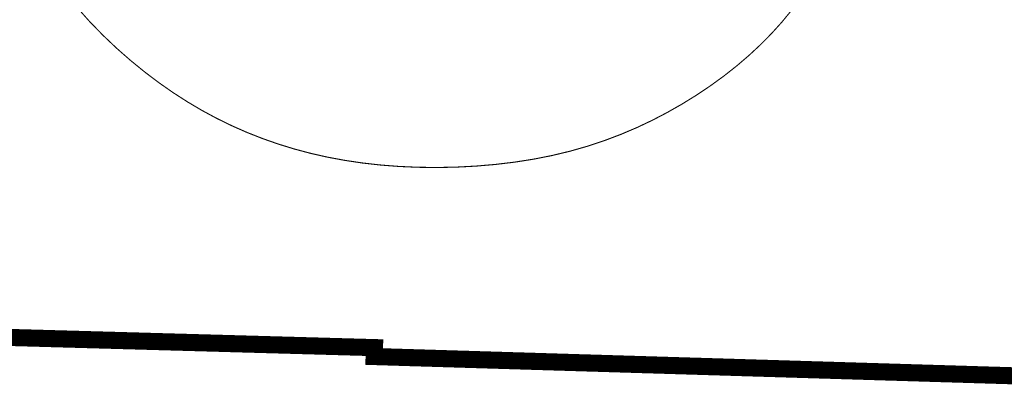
# Model space of a CAD drawing. Header units: feet. Extents: x -7.9 to 0.6, y 9.6 to 20.6.
# Tile 3 of 15: x -4.008 to -3.432, y 18.905 to 19.121. Entities that reach past the tile are written whole.
import ezdxf

# ---------------------------------------------------------------- set-up
doc = ezdxf.new("R2010")
doc.units = ezdxf.units.FT
doc.header["$MEASUREMENT"] = 0
doc.layers.add('TEXT', color=7, linetype='CONTINUOUS')

msp = doc.modelspace()

# ---------------------------------------------------------------- linework, layer by layer
at = {"layer": 'TEXT', "color": 7}
for points, const_width in [([(-3.97444, 19.12818), (-3.96679, 19.11959), (-3.95893, 19.1115), (-3.95091, 19.10389), (-3.94277, 19.09675), (-3.93455, 19.09006), (-3.92626, 19.0838), (-3.91792, 19.07797), (-3.90949, 19.07255), (-3.90097, 19.06752), (-3.89234, 19.06288), (-3.88359, 19.05861), (-3.8747, 19.0547), (-3.86566, 19.05114), (-3.85645, 19.04791), (-3.84706, 19.04503), (-3.83747, 19.04248), (-3.82768, 19.04027), (-3.81766, 19.03841), (-3.80741, 19.03688), (-3.79691, 19.0357), (-3.78615, 19.03486), (-3.77512, 19.03437), (-3.7639, 19.03423), (-3.75254, 19.03445), (-3.74114, 19.03504), (-3.72977, 19.03601), (-3.71849, 19.03735), (-3.70739, 19.03909), (-3.69654, 19.04123), (-3.686, 19.04376), (-3.67577, 19.04668), (-3.66585, 19.04998), (-3.65623, 19.05362), (-3.64688, 19.0576), (-3.6378, 19.0619), (-3.62899, 19.0665), (-3.62042, 19.07139), (-3.61209, 19.07654), (-3.60403, 19.08195), (-3.59623, 19.0876), (-3.58874, 19.0935), (-3.58156, 19.09963), (-3.57471, 19.10599), (-3.56822, 19.11256), (-3.56211, 19.11933), (-3.55639, 19.1263)], 0.000631), ([(-4.32854, 18.94375), (-4.06377, 18.93977), (-4.06388, 18.93628), (-3.8003, 18.92893), (-3.80048, 18.92372), (-3.33068, 18.90956)], 0.01)]:
    msp.add_lwpolyline(points, dxfattribs=dict(at, const_width=const_width))

doc.saveas('drawing.dxf')
